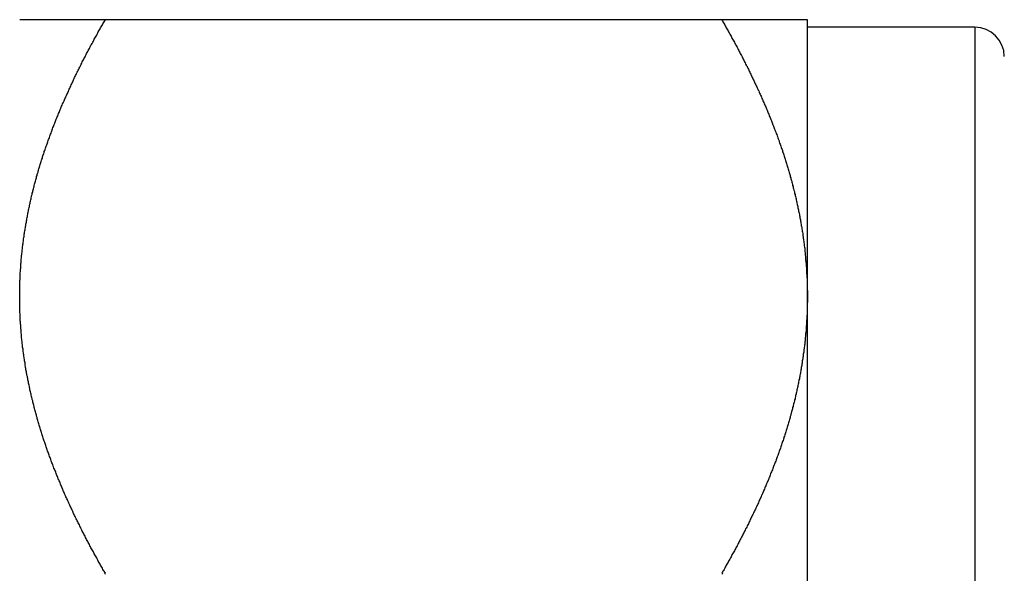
# Model space of a CAD drawing. Extents: x 7.6 to 27.1, y 2.7 to 20.5.
# Tile 76 of 136: x 18.94 to 19.44, y 15.684 to 15.965. Entities that reach past the tile are written whole.
import ezdxf

# ---------------------------------------------------------------- set-up
doc = ezdxf.new("R2010")
doc.units = 0
doc.layers.get('0').update_dxf_attribs({"linetype": 'CONTINUOUS'})

msp = doc.modelspace()

# ---------------------------------------------------------------- linework, layer by layer
at = {"color": 7, "linetype": 'CONTINUOUS'}
for p, q in [((19.29647, 15.96502), (18.98348, 15.96502)), ((19.33998, 15.8244), (19.33998, 15.96502)), ((19.42498, 15.96127), (19.33998, 15.96127)), ((19.33998, 15.54315), (19.33998, 15.8244))]:
    msp.add_line(p, q, dxfattribs=at)
at = {"color": 8, "linetype": 'CONTINUOUS'}
for p, q in [((19.42498, 15.96127), (19.42498, 15.92409)), ((19.42498, 15.92409), (19.42498, 15.40627))]:
    msp.add_line(p, q, dxfattribs=at)
at = {"color": 7}
for points in [[(18.94, 15.8244, 0), (18.94, 15.825, 0), (18.94, 15.8256, 0), (18.94, 15.8261, 0), (18.94, 15.8267, 0), (18.94, 15.8273, 0), (18.94, 15.8279, 0), (18.94, 15.8285, 0), (18.94, 15.829, 0), (18.94, 15.8296, 0), (18.9401, 15.8302, 0), (18.9401, 15.8308, 0), (18.9401, 15.8314, 0), (18.9401, 15.8319, 0), (18.9401, 15.8325, 0), (18.9402, 15.8331, 0), (18.9402, 15.8337, 0), (18.9402, 15.8342, 0), (18.9402, 15.8348, 0), (18.9403, 15.8354, 0), (18.9403, 15.836, 0), (18.9403, 15.8365, 0), (18.9404, 15.8371, 0), (18.9404, 15.8377, 0), (18.9404, 15.8383, 0), (18.9405, 15.8388, 0), (18.9405, 15.8394, 0), (18.9406, 15.84, 0), (18.9406, 15.8406, 0), (18.9406, 15.8411, 0), (18.9407, 15.8417, 0), (18.9407, 15.8423, 0), (18.9408, 15.8429, 0), (18.9408, 15.8434, 0), (18.9409, 15.844, 0), (18.9409, 15.8446, 0), (18.941, 15.8452, 0), (18.9411, 15.8457, 0), (18.9411, 15.8463, 0), (18.9412, 15.8469, 0), (18.9412, 15.8474, 0), (18.9413, 15.848, 0), (18.9414, 15.8486, 0), (18.9414, 15.8492, 0), (18.9415, 15.8497, 0), (18.9416, 15.8503, 0), (18.9416, 15.8509, 0), (18.9417, 15.8514, 0), (18.9418, 15.852, 0), (18.9419, 15.8526, 0), (18.9419, 15.8532, 0), (18.942, 15.8537, 0), (18.9421, 15.8543, 0), (18.9422, 15.8549, 0), (18.9423, 15.8554, 0), (18.9423, 15.856, 0), (18.9424, 15.8566, 0), (18.9425, 15.8571, 0), (18.9426, 15.8577, 0), (18.9427, 15.8583, 0), (18.9428, 15.8588, 0), (18.9429, 15.8594, 0), (18.943, 15.86, 0), (18.9431, 15.8605, 0), (18.9432, 15.8611, 0), (18.9433, 15.8617, 0), (18.9434, 15.8622, 0), (18.9435, 15.8628, 0), (18.9436, 15.8634, 0), (18.9437, 15.8639, 0), (18.9438, 15.8645, 0), (18.9439, 15.8651, 0), (18.944, 15.8656, 0), (18.9441, 15.8662, 0), (18.9442, 15.8668, 0), (18.9443, 15.8673, 0), (18.9444, 15.8679, 0), (18.9445, 15.8684, 0), (18.9447, 15.869, 0), (18.9448, 15.8696, 0), (18.9449, 15.8701, 0), (18.945, 15.8707, 0), (18.9451, 15.8713, 0), (18.9453, 15.8718, 0), (18.9454, 15.8724, 0), (18.9455, 15.8729, 0), (18.9456, 15.8735, 0), (18.9458, 15.8741, 0), (18.9459, 15.8746, 0), (18.946, 15.8752, 0), (18.9462, 15.8758, 0), (18.9463, 15.8763, 0), (18.9464, 15.8769, 0), (18.9466, 15.8774, 0), (18.9467, 15.878, 0), (18.9468, 15.8786, 0), (18.947, 15.8791, 0), (18.9471, 15.8797, 0), (18.9473, 15.8802, 0), (18.9474, 15.8808, 0), (18.9476, 15.8814, 0), (18.9477, 15.8819, 0), (18.9479, 15.8825, 0), (18.948, 15.883, 0), (18.9482, 15.8836, 0), (18.9483, 15.8841, 0), (18.9485, 15.8847, 0), (18.9486, 15.8853, 0), (18.9488, 15.8858, 0), (18.9489, 15.8864, 0), (18.9491, 15.8869, 0), (18.9493, 15.8875, 0), (18.9494, 15.888, 0), (18.9496, 15.8886, 0), (18.9497, 15.8892, 0), (18.9499, 15.8897, 0), (18.9501, 15.8903, 0), (18.9502, 15.8908, 0), (18.9504, 15.8914, 0), (18.9506, 15.8919, 0), (18.9508, 15.8925, 0), (18.9509, 15.893, 0), (18.9511, 15.8936, 0), (18.9513, 15.8942, 0), (18.9515, 15.8947, 0), (18.9516, 15.8953, 0), (18.9518, 15.8958, 0), (18.952, 15.8964, 0), (18.9522, 15.8969, 0), (18.9524, 15.8975, 0), (18.9525, 15.898, 0), (18.9527, 15.8986, 0), (18.9529, 15.8991, 0), (18.9531, 15.8997, 0), (18.9533, 15.9002, 0), (18.9535, 15.9008, 0), (18.9537, 15.9014, 0), (18.9539, 15.9019, 0), (18.9541, 15.9025, 0), (18.9543, 15.903, 0), (18.9545, 15.9036, 0), (18.9547, 15.9041, 0), (18.9549, 15.9047, 0), (18.9551, 15.9052, 0), (18.9553, 15.9058, 0), (18.9555, 15.9063, 0), (18.9557, 15.9069, 0), (18.9559, 15.9074, 0), (18.9561, 15.908, 0), (18.9563, 15.9085, 0), (18.9565, 15.9091, 0), (18.9567, 15.9096, 0), (18.9569, 15.9102, 0), (18.9571, 15.9107, 0), (18.9573, 15.9113, 0), (18.9575, 15.9118, 0), (18.9578, 15.9124, 0), (18.958, 15.9129, 0), (18.9582, 15.9134, 0), (18.9584, 15.914, 0), (18.9586, 15.9145, 0), (18.9588, 15.9151, 0), (18.9591, 15.9156, 0), (18.9593, 15.9162, 0), (18.9595, 15.9167, 0), (18.9597, 15.9173, 0), (18.96, 15.9178, 0), (18.9602, 15.9184, 0), (18.9604, 15.9189, 0), (18.9606, 15.9194, 0), (18.9609, 15.92, 0), (18.9611, 15.9205, 0), (18.9613, 15.9211, 0), (18.9616, 15.9216, 0), (18.9618, 15.9222, 0), (18.962, 15.9227, 0), (18.9623, 15.9232, 0), (18.9625, 15.9238, 0), (18.9627, 15.9243, 0), (18.963, 15.9249, 0), (18.9632, 15.9254, 0), (18.9634, 15.9259, 0), (18.9637, 15.9265, 0), (18.9639, 15.927, 0), (18.9642, 15.9276, 0), (18.9644, 15.9281, 0), (18.9647, 15.9286, 0), (18.9649, 15.9292, 0), (18.9651, 15.9297, 0), (18.9654, 15.9303, 0), (18.9656, 15.9308, 0), (18.9659, 15.9313, 0), (18.9661, 15.9319, 0), (18.9664, 15.9324, 0), (18.9666, 15.9329, 0), (18.9669, 15.9335, 0), (18.9671, 15.934, 0), (18.9674, 15.9345, 0), (18.9676, 15.9351, 0), (18.9679, 15.9356, 0), (18.9682, 15.9361, 0), (18.9684, 15.9367, 0), (18.9687, 15.9372, 0), (18.9689, 15.9377, 0), (18.9692, 15.9383, 0), (18.9695, 15.9388, 0), (18.9697, 15.9393, 0), (18.97, 15.9399, 0), (18.9702, 15.9404, 0), (18.9705, 15.9409, 0), (18.9708, 15.9415, 0), (18.971, 15.942, 0), (18.9713, 15.9425, 0), (18.9716, 15.943, 0), (18.9718, 15.9436, 0), (18.9721, 15.9441, 0), (18.9724, 15.9446, 0), (18.9726, 15.9452, 0), (18.9729, 15.9457, 0), (18.9732, 15.9462, 0), (18.9735, 15.9467, 0), (18.9737, 15.9473, 0), (18.974, 15.9478, 0), (18.9743, 15.9483, 0), (18.9746, 15.9488, 0), (18.9748, 15.9494, 0), (18.9751, 15.9499, 0), (18.9754, 15.9504, 0), (18.9757, 15.9509, 0), (18.976, 15.9515, 0), (18.9762, 15.952, 0), (18.9765, 15.9525, 0), (18.9768, 15.953, 0), (18.9771, 15.9536, 0), (18.9774, 15.9541, 0), (18.9776, 15.9546, 0), (18.9779, 15.9551, 0), (18.9782, 15.9557, 0), (18.9785, 15.9562, 0), (18.9788, 15.9567, 0), (18.9791, 15.9572, 0), (18.9794, 15.9577, 0), (18.9797, 15.9583, 0), (18.9799, 15.9588, 0), (18.9802, 15.9593, 0), (18.9805, 15.9598, 0), (18.9808, 15.9604, 0), (18.9811, 15.9609, 0), (18.9814, 15.9614, 0), (18.9817, 15.9619, 0), (18.982, 15.9624, 0), (18.9823, 15.9629, 0), (18.9826, 15.9635, 0), (18.9829, 15.964, 0), (18.9832, 15.9645, 0), (18.9835, 15.965, 0)], [(18.9835, 15.965, 0), (18.9832, 15.965, 0), (18.9829, 15.965, 0), (18.9826, 15.965, 0), (18.9823, 15.965, 0), (18.982, 15.965, 0), (18.9817, 15.965, 0), (18.9814, 15.965, 0), (18.9811, 15.965, 0), (18.9808, 15.965, 0), (18.9805, 15.965, 0), (18.9802, 15.965, 0), (18.9799, 15.965, 0), (18.9797, 15.965, 0), (18.9794, 15.965, 0), (18.9791, 15.965, 0), (18.9788, 15.965, 0), (18.9785, 15.965, 0), (18.9782, 15.965, 0), (18.9779, 15.965, 0), (18.9776, 15.965, 0), (18.9774, 15.965, 0), (18.9771, 15.965, 0), (18.9768, 15.965, 0), (18.9765, 15.965, 0), (18.9762, 15.965, 0), (18.9759, 15.965, 0), (18.9757, 15.965, 0), (18.9754, 15.965, 0), (18.9751, 15.965, 0), (18.9748, 15.965, 0), (18.9746, 15.965, 0), (18.9743, 15.965, 0), (18.974, 15.965, 0), (18.9737, 15.965, 0), (18.9735, 15.965, 0), (18.9732, 15.965, 0), (18.9729, 15.965, 0), (18.9726, 15.965, 0), (18.9724, 15.965, 0), (18.9721, 15.965, 0), (18.9718, 15.965, 0), (18.9716, 15.965, 0), (18.9713, 15.965, 0), (18.971, 15.965, 0), (18.9708, 15.965, 0), (18.9705, 15.965, 0), (18.9703, 15.965, 0), (18.97, 15.965, 0), (18.9697, 15.965, 0), (18.9695, 15.965, 0), (18.9692, 15.965, 0), (18.969, 15.965, 0), (18.9687, 15.965, 0), (18.9684, 15.965, 0), (18.9682, 15.965, 0), (18.9679, 15.965, 0), (18.9677, 15.965, 0), (18.9674, 15.965, 0), (18.9672, 15.965, 0), (18.9669, 15.965, 0), (18.9667, 15.965, 0), (18.9664, 15.965, 0), (18.9662, 15.965, 0), (18.9659, 15.965, 0), (18.9657, 15.965, 0), (18.9654, 15.965, 0), (18.9652, 15.965, 0), (18.9649, 15.965, 0), (18.9647, 15.965, 0), (18.9645, 15.965, 0), (18.9642, 15.965, 0), (18.964, 15.965, 0), (18.9637, 15.965, 0), (18.9635, 15.965, 0), (18.9633, 15.965, 0), (18.963, 15.965, 0), (18.9628, 15.965, 0), (18.9626, 15.965, 0), (18.9623, 15.965, 0), (18.9621, 15.965, 0), (18.9619, 15.965, 0), (18.9616, 15.965, 0), (18.9614, 15.965, 0), (18.9612, 15.965, 0), (18.9609, 15.965, 0), (18.9607, 15.965, 0), (18.9605, 15.965, 0), (18.9603, 15.965, 0), (18.96, 15.965, 0), (18.9598, 15.965, 0), (18.9596, 15.965, 0), (18.9594, 15.965, 0), (18.9592, 15.965, 0), (18.9589, 15.965, 0), (18.9587, 15.965, 0), (18.9585, 15.965, 0), (18.9583, 15.965, 0), (18.9581, 15.965, 0), (18.9579, 15.965, 0), (18.9576, 15.965, 0), (18.9574, 15.965, 0), (18.9572, 15.965, 0), (18.957, 15.965, 0), (18.9568, 15.965, 0), (18.9566, 15.965, 0), (18.9564, 15.965, 0), (18.9562, 15.965, 0), (18.956, 15.965, 0), (18.9558, 15.965, 0), (18.9556, 15.965, 0), (18.9554, 15.965, 0), (18.9552, 15.965, 0), (18.955, 15.965, 0), (18.9548, 15.965, 0), (18.9546, 15.965, 0), (18.9544, 15.965, 0), (18.9542, 15.965, 0), (18.954, 15.965, 0), (18.9538, 15.965, 0), (18.9536, 15.965, 0), (18.9534, 15.965, 0), (18.9533, 15.965, 0), (18.9531, 15.965, 0), (18.9529, 15.965, 0), (18.9527, 15.965, 0), (18.9525, 15.965, 0), (18.9523, 15.965, 0), (18.9521, 15.965, 0), (18.952, 15.965, 0), (18.9518, 15.965, 0), (18.9516, 15.965, 0), (18.9514, 15.965, 0), (18.9513, 15.965, 0), (18.9511, 15.965, 0), (18.9509, 15.965, 0), (18.9507, 15.965, 0), (18.9506, 15.965, 0), (18.9504, 15.965, 0), (18.9502, 15.965, 0), (18.9501, 15.965, 0), (18.9499, 15.965, 0), (18.9497, 15.965, 0), (18.9496, 15.965, 0), (18.9494, 15.965, 0), (18.9492, 15.965, 0), (18.9491, 15.965, 0), (18.9489, 15.965, 0), (18.9488, 15.965, 0), (18.9486, 15.965, 0), (18.9485, 15.965, 0), (18.9483, 15.965, 0), (18.9482, 15.965, 0), (18.948, 15.965, 0), (18.9478, 15.965, 0), (18.9477, 15.965, 0), (18.9476, 15.965, 0), (18.9474, 15.965, 0), (18.9473, 15.965, 0), (18.9471, 15.965, 0), (18.947, 15.965, 0), (18.9468, 15.965, 0), (18.9467, 15.965, 0), (18.9466, 15.965, 0), (18.9464, 15.965, 0), (18.9463, 15.965, 0), (18.9462, 15.965, 0), (18.946, 15.965, 0), (18.9459, 15.965, 0), (18.9458, 15.965, 0), (18.9456, 15.965, 0), (18.9455, 15.965, 0), (18.9454, 15.965, 0), (18.9452, 15.965, 0), (18.9451, 15.965, 0), (18.945, 15.965, 0), (18.9449, 15.965, 0), (18.9448, 15.965, 0), (18.9446, 15.965, 0), (18.9445, 15.965, 0), (18.9444, 15.965, 0), (18.9443, 15.965, 0), (18.9442, 15.965, 0), (18.9441, 15.965, 0), (18.944, 15.965, 0), (18.9439, 15.965, 0), (18.9437, 15.965, 0), (18.9436, 15.965, 0), (18.9435, 15.965, 0), (18.9434, 15.965, 0), (18.9433, 15.965, 0), (18.9432, 15.965, 0), (18.9431, 15.965, 0), (18.943, 15.965, 0), (18.9429, 15.965, 0), (18.9428, 15.965, 0), (18.9428, 15.965, 0), (18.9427, 15.965, 0), (18.9426, 15.965, 0), (18.9425, 15.965, 0), (18.9424, 15.965, 0), (18.9423, 15.965, 0), (18.9422, 15.965, 0), (18.9421, 15.965, 0), (18.9421, 15.965, 0), (18.942, 15.965, 0), (18.9419, 15.965, 0), (18.9418, 15.965, 0), (18.9418, 15.965, 0), (18.9417, 15.965, 0), (18.9416, 15.965, 0), (18.9415, 15.965, 0), (18.9415, 15.965, 0), (18.9414, 15.965, 0), (18.9413, 15.965, 0), (18.9413, 15.965, 0), (18.9412, 15.965, 0), (18.9411, 15.965, 0), (18.9411, 15.965, 0), (18.941, 15.965, 0), (18.941, 15.965, 0), (18.9409, 15.965, 0), (18.9409, 15.965, 0), (18.9408, 15.965, 0), (18.9408, 15.965, 0), (18.9407, 15.965, 0), (18.9407, 15.965, 0), (18.9406, 15.965, 0), (18.9406, 15.965, 0), (18.9405, 15.965, 0), (18.9405, 15.965, 0), (18.9404, 15.965, 0), (18.9404, 15.965, 0), (18.9404, 15.965, 0), (18.9403, 15.965, 0), (18.9403, 15.965, 0), (18.9403, 15.965, 0), (18.9402, 15.965, 0), (18.9402, 15.965, 0), (18.9402, 15.965, 0), (18.9402, 15.965, 0), (18.9401, 15.965, 0), (18.9401, 15.965, 0), (18.9401, 15.965, 0), (18.9401, 15.965, 0), (18.9401, 15.965, 0), (18.94, 15.965, 0), (18.94, 15.965, 0), (18.94, 15.965, 0), (18.94, 15.965, 0), (18.94, 15.965, 0), (18.94, 15.965, 0), (18.94, 15.965, 0), (18.94, 15.965, 0), (18.94, 15.965, 0), (18.94, 15.965, 0)], [(19.2965, 15.965, 0), (19.2968, 15.9645, 0), (19.2971, 15.964, 0), (19.2974, 15.9635, 0), (19.2977, 15.9629, 0), (19.298, 15.9624, 0), (19.2982, 15.9619, 0), (19.2985, 15.9614, 0), (19.2988, 15.9609, 0), (19.2991, 15.9603, 0), (19.2994, 15.9598, 0), (19.2997, 15.9593, 0), (19.3, 15.9588, 0), (19.3003, 15.9583, 0), (19.3006, 15.9577, 0), (19.3009, 15.9572, 0), (19.3012, 15.9567, 0), (19.3015, 15.9562, 0), (19.3017, 15.9557, 0), (19.302, 15.9551, 0), (19.3023, 15.9546, 0), (19.3026, 15.9541, 0), (19.3029, 15.9536, 0), (19.3032, 15.953, 0), (19.3034, 15.9525, 0), (19.3037, 15.952, 0), (19.304, 15.9515, 0), (19.3043, 15.951, 0), (19.3046, 15.9504, 0), (19.3048, 15.9499, 0), (19.3051, 15.9494, 0), (19.3054, 15.9489, 0), (19.3057, 15.9483, 0), (19.3059, 15.9478, 0), (19.3062, 15.9473, 0), (19.3065, 15.9468, 0), (19.3068, 15.9462, 0), (19.307, 15.9457, 0), (19.3073, 15.9452, 0), (19.3076, 15.9447, 0), (19.3078, 15.9441, 0), (19.3081, 15.9436, 0), (19.3084, 15.9431, 0), (19.3086, 15.9425, 0), (19.3089, 15.942, 0), (19.3092, 15.9415, 0), (19.3094, 15.941, 0), (19.3097, 15.9404, 0), (19.31, 15.9399, 0), (19.3102, 15.9394, 0), (19.3105, 15.9388, 0), (19.3107, 15.9383, 0), (19.311, 15.9378, 0), (19.3113, 15.9373, 0), (19.3115, 15.9367, 0), (19.3118, 15.9362, 0), (19.312, 15.9357, 0), (19.3123, 15.9351, 0), (19.3125, 15.9346, 0), (19.3128, 15.9341, 0), (19.313, 15.9335, 0), (19.3133, 15.933, 0), (19.3135, 15.9325, 0), (19.3138, 15.932, 0), (19.314, 15.9314, 0), (19.3143, 15.9309, 0), (19.3145, 15.9304, 0), (19.3148, 15.9298, 0), (19.315, 15.9293, 0), (19.3153, 15.9288, 0), (19.3155, 15.9282, 0), (19.3157, 15.9277, 0), (19.316, 15.9272, 0), (19.3162, 15.9266, 0), (19.3165, 15.9261, 0), (19.3167, 15.9256, 0), (19.3169, 15.925, 0), (19.3172, 15.9245, 0), (19.3174, 15.9239, 0), (19.3176, 15.9234, 0), (19.3179, 15.9229, 0), (19.3181, 15.9223, 0), (19.3183, 15.9218, 0), (19.3186, 15.9213, 0), (19.3188, 15.9207, 0), (19.319, 15.9202, 0), (19.3192, 15.9197, 0), (19.3195, 15.9191, 0), (19.3197, 15.9186, 0), (19.3199, 15.918, 0), (19.3201, 15.9175, 0), (19.3204, 15.917, 0), (19.3206, 15.9164, 0), (19.3208, 15.9159, 0), (19.321, 15.9153, 0), (19.3212, 15.9148, 0), (19.3214, 15.9143, 0), (19.3217, 15.9137, 0), (19.3219, 15.9132, 0), (19.3221, 15.9126, 0), (19.3223, 15.9121, 0), (19.3225, 15.9116, 0), (19.3227, 15.911, 0), (19.3229, 15.9105, 0), (19.3231, 15.9099, 0), (19.3233, 15.9094, 0), (19.3236, 15.9088, 0), (19.3238, 15.9083, 0), (19.324, 15.9078, 0), (19.3242, 15.9072, 0), (19.3244, 15.9067, 0), (19.3246, 15.9061, 0), (19.3248, 15.9056, 0), (19.325, 15.905, 0), (19.3252, 15.9045, 0), (19.3254, 15.9039, 0), (19.3256, 15.9034, 0), (19.3257, 15.9029, 0), (19.3259, 15.9023, 0), (19.3261, 15.9018, 0), (19.3263, 15.9012, 0), (19.3265, 15.9007, 0), (19.3267, 15.9001, 0), (19.3269, 15.8996, 0), (19.3271, 15.899, 0), (19.3273, 15.8985, 0), (19.3274, 15.8979, 0), (19.3276, 15.8974, 0), (19.3278, 15.8968, 0), (19.328, 15.8963, 0), (19.3282, 15.8957, 0), (19.3283, 15.8952, 0), (19.3285, 15.8946, 0), (19.3287, 15.8941, 0), (19.3289, 15.8935, 0), (19.329, 15.893, 0), (19.3292, 15.8924, 0), (19.3294, 15.8919, 0), (19.3296, 15.8913, 0), (19.3297, 15.8908, 0), (19.3299, 15.8902, 0), (19.3301, 15.8897, 0), (19.3302, 15.8891, 0), (19.3304, 15.8886, 0), (19.3305, 15.888, 0), (19.3307, 15.8874, 0), (19.3309, 15.8869, 0), (19.331, 15.8863, 0), (19.3312, 15.8858, 0), (19.3313, 15.8852, 0), (19.3315, 15.8847, 0), (19.3316, 15.8841, 0), (19.3318, 15.8836, 0), (19.332, 15.883, 0), (19.3321, 15.8824, 0), (19.3322, 15.8819, 0), (19.3324, 15.8813, 0), (19.3325, 15.8808, 0), (19.3327, 15.8802, 0), (19.3328, 15.8796, 0), (19.333, 15.8791, 0), (19.3331, 15.8785, 0), (19.3333, 15.878, 0), (19.3334, 15.8774, 0), (19.3335, 15.8768, 0), (19.3337, 15.8763, 0), (19.3338, 15.8757, 0), (19.3339, 15.8752, 0), (19.3341, 15.8746, 0), (19.3342, 15.874, 0), (19.3343, 15.8735, 0), (19.3345, 15.8729, 0), (19.3346, 15.8723, 0), (19.3347, 15.8718, 0), (19.3348, 15.8712, 0), (19.3349, 15.8706, 0), (19.3351, 15.8701, 0), (19.3352, 15.8695, 0), (19.3353, 15.869, 0), (19.3354, 15.8684, 0), (19.3355, 15.8678, 0), (19.3357, 15.8673, 0), (19.3358, 15.8667, 0), (19.3359, 15.8661, 0), (19.336, 15.8656, 0), (19.3361, 15.865, 0), (19.3362, 15.8644, 0), (19.3363, 15.8638, 0), (19.3364, 15.8633, 0), (19.3365, 15.8627, 0), (19.3366, 15.8621, 0), (19.3367, 15.8616, 0), (19.3368, 15.861, 0), (19.3369, 15.8604, 0), (19.337, 15.8599, 0), (19.3371, 15.8593, 0), (19.3372, 15.8587, 0), (19.3373, 15.8581, 0), (19.3374, 15.8576, 0), (19.3375, 15.857, 0), (19.3376, 15.8564, 0), (19.3376, 15.8558, 0), (19.3377, 15.8553, 0), (19.3378, 15.8547, 0), (19.3379, 15.8541, 0), (19.338, 15.8535, 0), (19.338, 15.853, 0), (19.3381, 15.8524, 0), (19.3382, 15.8518, 0), (19.3383, 15.8512, 0), (19.3383, 15.8506, 0), (19.3384, 15.8501, 0), (19.3385, 15.8495, 0), (19.3386, 15.8489, 0), (19.3386, 15.8483, 0), (19.3387, 15.8477, 0), (19.3387, 15.8472, 0), (19.3388, 15.8466, 0), (19.3389, 15.846, 0), (19.3389, 15.8454, 0), (19.339, 15.8448, 0), (19.339, 15.8443, 0), (19.3391, 15.8437, 0), (19.3391, 15.8431, 0), (19.3392, 15.8425, 0), (19.3392, 15.8419, 0), (19.3393, 15.8414, 0), (19.3393, 15.8408, 0), (19.3394, 15.8402, 0), (19.3394, 15.8396, 0), (19.3395, 15.839, 0), (19.3395, 15.8384, 0), (19.3395, 15.8379, 0), (19.3396, 15.8373, 0), (19.3396, 15.8367, 0), (19.3396, 15.8361, 0), (19.3397, 15.8355, 0), (19.3397, 15.8349, 0), (19.3397, 15.8343, 0), (19.3398, 15.8338, 0), (19.3398, 15.8332, 0), (19.3398, 15.8326, 0), (19.3398, 15.832, 0), (19.3399, 15.8314, 0), (19.3399, 15.8308, 0), (19.3399, 15.8303, 0), (19.3399, 15.8297, 0), (19.3399, 15.8291, 0), (19.3399, 15.8285, 0), (19.3399, 15.8279, 0), (19.34, 15.8273, 0), (19.34, 15.8267, 0), (19.34, 15.8262, 0), (19.34, 15.8256, 0), (19.34, 15.825, 0), (19.34, 15.8244, 0)], [(19.34, 15.965, 0), (19.34, 15.965, 0), (19.34, 15.965, 0), (19.34, 15.965, 0), (19.34, 15.965, 0), (19.34, 15.965, 0), (19.3399, 15.965, 0), (19.3399, 15.965, 0), (19.3399, 15.965, 0), (19.3399, 15.965, 0), (19.3399, 15.965, 0), (19.3399, 15.965, 0), (19.3399, 15.965, 0), (19.3398, 15.965, 0), (19.3398, 15.965, 0), (19.3398, 15.965, 0), (19.3398, 15.965, 0), (19.3397, 15.965, 0), (19.3397, 15.965, 0), (19.3397, 15.965, 0), (19.3397, 15.965, 0), (19.3396, 15.965, 0), (19.3396, 15.965, 0), (19.3396, 15.965, 0), (19.3395, 15.965, 0), (19.3395, 15.965, 0), (19.3394, 15.965, 0), (19.3394, 15.965, 0), (19.3394, 15.965, 0), (19.3393, 15.965, 0), (19.3393, 15.965, 0), (19.3392, 15.965, 0), (19.3392, 15.965, 0), (19.3391, 15.965, 0), (19.3391, 15.965, 0), (19.339, 15.965, 0), (19.3389, 15.965, 0), (19.3389, 15.965, 0), (19.3388, 15.965, 0), (19.3388, 15.965, 0), (19.3387, 15.965, 0), (19.3386, 15.965, 0), (19.3386, 15.965, 0), (19.3385, 15.965, 0), (19.3385, 15.965, 0), (19.3384, 15.965, 0), (19.3383, 15.965, 0), (19.3382, 15.965, 0), (19.3382, 15.965, 0), (19.3381, 15.965, 0), (19.338, 15.965, 0), (19.3379, 15.965, 0), (19.3379, 15.965, 0), (19.3378, 15.965, 0), (19.3377, 15.965, 0), (19.3376, 15.965, 0), (19.3375, 15.965, 0), (19.3374, 15.965, 0), (19.3374, 15.965, 0), (19.3373, 15.965, 0), (19.3372, 15.965, 0), (19.3371, 15.965, 0), (19.337, 15.965, 0), (19.3369, 15.965, 0), (19.3368, 15.965, 0), (19.3367, 15.965, 0), (19.3366, 15.965, 0), (19.3365, 15.965, 0), (19.3364, 15.965, 0), (19.3363, 15.965, 0), (19.3362, 15.965, 0), (19.3361, 15.965, 0), (19.336, 15.965, 0), (19.3359, 15.965, 0), (19.3357, 15.965, 0), (19.3356, 15.965, 0), (19.3355, 15.965, 0), (19.3354, 15.965, 0), (19.3353, 15.965, 0), (19.3352, 15.965, 0), (19.3351, 15.965, 0), (19.3349, 15.965, 0), (19.3348, 15.965, 0), (19.3347, 15.965, 0), (19.3346, 15.965, 0), (19.3344, 15.965, 0), (19.3343, 15.965, 0), (19.3342, 15.965, 0), (19.334, 15.965, 0), (19.3339, 15.965, 0), (19.3338, 15.965, 0), (19.3337, 15.965, 0), (19.3335, 15.965, 0), (19.3334, 15.965, 0), (19.3332, 15.965, 0), (19.3331, 15.965, 0), (19.333, 15.965, 0), (19.3328, 15.965, 0), (19.3327, 15.965, 0), (19.3325, 15.965, 0), (19.3324, 15.965, 0), (19.3322, 15.965, 0), (19.3321, 15.965, 0), (19.3319, 15.965, 0), (19.3318, 15.965, 0), (19.3316, 15.965, 0), (19.3315, 15.965, 0), (19.3313, 15.965, 0), (19.3312, 15.965, 0), (19.331, 15.965, 0), (19.3309, 15.965, 0), (19.3307, 15.965, 0), (19.3305, 15.965, 0), (19.3304, 15.965, 0), (19.3302, 15.965, 0), (19.33, 15.965, 0), (19.3299, 15.965, 0), (19.3297, 15.965, 0), (19.3295, 15.965, 0), (19.3294, 15.965, 0), (19.3292, 15.965, 0), (19.329, 15.965, 0), (19.3288, 15.965, 0), (19.3287, 15.965, 0), (19.3285, 15.965, 0), (19.3283, 15.965, 0), (19.3281, 15.965, 0), (19.328, 15.965, 0), (19.3278, 15.965, 0), (19.3276, 15.965, 0), (19.3274, 15.965, 0), (19.3272, 15.965, 0), (19.327, 15.965, 0), (19.3268, 15.965, 0), (19.3267, 15.965, 0), (19.3265, 15.965, 0), (19.3263, 15.965, 0), (19.3261, 15.965, 0), (19.3259, 15.965, 0), (19.3257, 15.965, 0), (19.3255, 15.965, 0), (19.3253, 15.965, 0), (19.3251, 15.965, 0), (19.3249, 15.965, 0), (19.3247, 15.965, 0), (19.3245, 15.965, 0), (19.3243, 15.965, 0), (19.3241, 15.965, 0), (19.3239, 15.965, 0), (19.3237, 15.965, 0), (19.3235, 15.965, 0), (19.3233, 15.965, 0), (19.323, 15.965, 0), (19.3228, 15.965, 0), (19.3226, 15.965, 0), (19.3224, 15.965, 0), (19.3222, 15.965, 0), (19.322, 15.965, 0), (19.3218, 15.965, 0), (19.3215, 15.965, 0), (19.3213, 15.965, 0), (19.3211, 15.965, 0), (19.3209, 15.965, 0), (19.3207, 15.965, 0), (19.3204, 15.965, 0), (19.3202, 15.965, 0), (19.32, 15.965, 0), (19.3198, 15.965, 0), (19.3195, 15.965, 0), (19.3193, 15.965, 0), (19.3191, 15.965, 0), (19.3189, 15.965, 0), (19.3186, 15.965, 0), (19.3184, 15.965, 0), (19.3182, 15.965, 0), (19.3179, 15.965, 0), (19.3177, 15.965, 0), (19.3175, 15.965, 0), (19.3172, 15.965, 0), (19.317, 15.965, 0), (19.3167, 15.965, 0), (19.3165, 15.965, 0), (19.3163, 15.965, 0), (19.316, 15.965, 0), (19.3158, 15.965, 0), (19.3155, 15.965, 0), (19.3153, 15.965, 0), (19.3151, 15.965, 0), (19.3148, 15.965, 0), (19.3146, 15.965, 0), (19.3143, 15.965, 0), (19.3141, 15.965, 0), (19.3138, 15.965, 0), (19.3136, 15.965, 0), (19.3133, 15.965, 0), (19.3131, 15.965, 0), (19.3128, 15.965, 0), (19.3126, 15.965, 0), (19.3123, 15.965, 0), (19.312, 15.965, 0), (19.3118, 15.965, 0), (19.3115, 15.965, 0), (19.3113, 15.965, 0), (19.311, 15.965, 0), (19.3108, 15.965, 0), (19.3105, 15.965, 0), (19.3102, 15.965, 0), (19.31, 15.965, 0), (19.3097, 15.965, 0), (19.3094, 15.965, 0), (19.3092, 15.965, 0), (19.3089, 15.965, 0), (19.3086, 15.965, 0), (19.3084, 15.965, 0), (19.3081, 15.965, 0), (19.3078, 15.965, 0), (19.3076, 15.965, 0), (19.3073, 15.965, 0), (19.307, 15.965, 0), (19.3068, 15.965, 0), (19.3065, 15.965, 0), (19.3062, 15.965, 0), (19.3059, 15.965, 0), (19.3057, 15.965, 0), (19.3054, 15.965, 0), (19.3051, 15.965, 0), (19.3048, 15.965, 0), (19.3046, 15.965, 0), (19.3043, 15.965, 0), (19.304, 15.965, 0), (19.3037, 15.965, 0), (19.3034, 15.965, 0), (19.3032, 15.965, 0), (19.3029, 15.965, 0), (19.3026, 15.965, 0), (19.3023, 15.965, 0), (19.302, 15.965, 0), (19.3017, 15.965, 0), (19.3014, 15.965, 0), (19.3012, 15.965, 0), (19.3009, 15.965, 0), (19.3006, 15.965, 0), (19.3003, 15.965, 0), (19.3, 15.965, 0), (19.2997, 15.965, 0), (19.2994, 15.965, 0), (19.2991, 15.965, 0), (19.2988, 15.965, 0), (19.2985, 15.965, 0), (19.2982, 15.965, 0), (19.298, 15.965, 0), (19.2977, 15.965, 0), (19.2974, 15.965, 0), (19.2971, 15.965, 0), (19.2968, 15.965, 0), (19.2965, 15.965, 0)], [(18.9835, 15.6838, 0), (18.9832, 15.6843, 0), (18.9829, 15.6848, 0), (18.9826, 15.6853, 0), (18.9823, 15.6858, 0), (18.982, 15.6864, 0), (18.9817, 15.6869, 0), (18.9814, 15.6874, 0), (18.9811, 15.6879, 0), (18.9808, 15.6884, 0), (18.9805, 15.689, 0), (18.9802, 15.6895, 0), (18.9799, 15.69, 0), (18.9797, 15.6905, 0), (18.9794, 15.6911, 0), (18.9791, 15.6916, 0), (18.9788, 15.6921, 0), (18.9785, 15.6926, 0), (18.9782, 15.6931, 0), (18.9779, 15.6937, 0), (18.9776, 15.6942, 0), (18.9774, 15.6947, 0), (18.9771, 15.6952, 0), (18.9768, 15.6957, 0), (18.9765, 15.6963, 0), (18.9762, 15.6968, 0), (18.9759, 15.6973, 0), (18.9757, 15.6978, 0), (18.9754, 15.6984, 0), (18.9751, 15.6989, 0), (18.9748, 15.6994, 0), (18.9746, 15.6999, 0), (18.9743, 15.7005, 0), (18.974, 15.701, 0), (18.9737, 15.7015, 0), (18.9735, 15.702, 0), (18.9732, 15.7026, 0), (18.9729, 15.7031, 0), (18.9726, 15.7036, 0), (18.9724, 15.7041, 0), (18.9721, 15.7047, 0), (18.9718, 15.7052, 0), (18.9716, 15.7057, 0), (18.9713, 15.7063, 0), (18.971, 15.7068, 0), (18.9708, 15.7073, 0), (18.9705, 15.7078, 0), (18.9703, 15.7084, 0), (18.97, 15.7089, 0), (18.9697, 15.7094, 0), (18.9695, 15.7099, 0), (18.9692, 15.7105, 0), (18.969, 15.711, 0), (18.9687, 15.7115, 0), (18.9684, 15.7121, 0), (18.9682, 15.7126, 0), (18.9679, 15.7131, 0), (18.9677, 15.7137, 0), (18.9674, 15.7142, 0), (18.9672, 15.7147, 0), (18.9669, 15.7152, 0), (18.9667, 15.7158, 0), (18.9664, 15.7163, 0), (18.9662, 15.7168, 0), (18.9659, 15.7174, 0), (18.9657, 15.7179, 0), (18.9654, 15.7184, 0), (18.9652, 15.719, 0), (18.9649, 15.7195, 0), (18.9647, 15.72, 0), (18.9645, 15.7206, 0), (18.9642, 15.7211, 0), (18.964, 15.7216, 0), (18.9637, 15.7222, 0), (18.9635, 15.7227, 0), (18.9633, 15.7232, 0), (18.963, 15.7238, 0), (18.9628, 15.7243, 0), (18.9626, 15.7248, 0), (18.9623, 15.7254, 0), (18.9621, 15.7259, 0), (18.9619, 15.7265, 0), (18.9616, 15.727, 0), (18.9614, 15.7275, 0), (18.9612, 15.7281, 0), (18.9609, 15.7286, 0), (18.9607, 15.7291, 0), (18.9605, 15.7297, 0), (18.9603, 15.7302, 0), (18.96, 15.7308, 0), (18.9598, 15.7313, 0), (18.9596, 15.7318, 0), (18.9594, 15.7324, 0), (18.9592, 15.7329, 0), (18.9589, 15.7335, 0), (18.9587, 15.734, 0), (18.9585, 15.7345, 0), (18.9583, 15.7351, 0), (18.9581, 15.7356, 0), (18.9579, 15.7362, 0), (18.9576, 15.7367, 0), (18.9574, 15.7372, 0), (18.9572, 15.7378, 0), (18.957, 15.7383, 0), (18.9568, 15.7389, 0), (18.9566, 15.7394, 0), (18.9564, 15.7399, 0), (18.9562, 15.7405, 0), (18.956, 15.741, 0), (18.9558, 15.7416, 0), (18.9556, 15.7421, 0), (18.9554, 15.7427, 0), (18.9552, 15.7432, 0), (18.955, 15.7438, 0), (18.9548, 15.7443, 0), (18.9546, 15.7448, 0), (18.9544, 15.7454, 0), (18.9542, 15.7459, 0), (18.954, 15.7465, 0), (18.9538, 15.747, 0), (18.9536, 15.7476, 0), (18.9534, 15.7481, 0), (18.9533, 15.7487, 0), (18.9531, 15.7492, 0), (18.9529, 15.7498, 0), (18.9527, 15.7503, 0), (18.9525, 15.7509, 0), (18.9523, 15.7514, 0), (18.9521, 15.752, 0), (18.952, 15.7525, 0), (18.9518, 15.7531, 0), (18.9516, 15.7536, 0), (18.9514, 15.7542, 0), (18.9513, 15.7547, 0), (18.9511, 15.7553, 0), (18.9509, 15.7558, 0), (18.9507, 15.7564, 0), (18.9506, 15.7569, 0), (18.9504, 15.7575, 0), (18.9502, 15.758, 0), (18.9501, 15.7586, 0), (18.9499, 15.7591, 0), (18.9497, 15.7597, 0), (18.9496, 15.7602, 0), (18.9494, 15.7608, 0), (18.9492, 15.7614, 0), (18.9491, 15.7619, 0), (18.9489, 15.7625, 0), (18.9488, 15.763, 0), (18.9486, 15.7636, 0), (18.9485, 15.7641, 0), (18.9483, 15.7647, 0), (18.9482, 15.7652, 0), (18.948, 15.7658, 0), (18.9478, 15.7664, 0), (18.9477, 15.7669, 0), (18.9476, 15.7675, 0), (18.9474, 15.768, 0), (18.9473, 15.7686, 0), (18.9471, 15.7692, 0), (18.947, 15.7697, 0), (18.9468, 15.7703, 0), (18.9467, 15.7708, 0), (18.9466, 15.7714, 0), (18.9464, 15.772, 0), (18.9463, 15.7725, 0), (18.9462, 15.7731, 0), (18.946, 15.7736, 0), (18.9459, 15.7742, 0), (18.9458, 15.7748, 0), (18.9456, 15.7753, 0), (18.9455, 15.7759, 0), (18.9454, 15.7765, 0), (18.9452, 15.777, 0), (18.9451, 15.7776, 0), (18.945, 15.7781, 0), (18.9449, 15.7787, 0), (18.9448, 15.7793, 0), (18.9446, 15.7798, 0), (18.9445, 15.7804, 0), (18.9444, 15.781, 0), (18.9443, 15.7815, 0), (18.9442, 15.7821, 0), (18.9441, 15.7827, 0), (18.944, 15.7832, 0), (18.9439, 15.7838, 0), (18.9437, 15.7844, 0), (18.9436, 15.7849, 0), (18.9435, 15.7855, 0), (18.9434, 15.7861, 0), (18.9433, 15.7867, 0), (18.9432, 15.7872, 0), (18.9431, 15.7878, 0), (18.943, 15.7884, 0), (18.9429, 15.7889, 0), (18.9428, 15.7895, 0), (18.9428, 15.7901, 0), (18.9427, 15.7907, 0), (18.9426, 15.7912, 0), (18.9425, 15.7918, 0), (18.9424, 15.7924, 0), (18.9423, 15.793, 0), (18.9422, 15.7935, 0), (18.9421, 15.7941, 0), (18.9421, 15.7947, 0), (18.942, 15.7953, 0), (18.9419, 15.7958, 0), (18.9418, 15.7964, 0), (18.9418, 15.797, 0), (18.9417, 15.7976, 0), (18.9416, 15.7982, 0), (18.9415, 15.7987, 0), (18.9415, 15.7993, 0), (18.9414, 15.7999, 0), (18.9413, 15.8005, 0), (18.9413, 15.801, 0), (18.9412, 15.8016, 0), (18.9411, 15.8022, 0), (18.9411, 15.8028, 0), (18.941, 15.8034, 0), (18.941, 15.804, 0), (18.9409, 15.8045, 0), (18.9409, 15.8051, 0), (18.9408, 15.8057, 0), (18.9408, 15.8063, 0), (18.9407, 15.8069, 0), (18.9407, 15.8074, 0), (18.9406, 15.808, 0), (18.9406, 15.8086, 0), (18.9405, 15.8092, 0), (18.9405, 15.8098, 0), (18.9404, 15.8104, 0), (18.9404, 15.8109, 0), (18.9404, 15.8115, 0), (18.9403, 15.8121, 0), (18.9403, 15.8127, 0), (18.9403, 15.8133, 0), (18.9402, 15.8139, 0), (18.9402, 15.8144, 0), (18.9402, 15.815, 0), (18.9402, 15.8156, 0), (18.9401, 15.8162, 0), (18.9401, 15.8168, 0), (18.9401, 15.8174, 0), (18.9401, 15.818, 0), (18.9401, 15.8185, 0), (18.94, 15.8191, 0), (18.94, 15.8197, 0), (18.94, 15.8203, 0), (18.94, 15.8209, 0), (18.94, 15.8215, 0), (18.94, 15.8221, 0), (18.94, 15.8226, 0), (18.94, 15.8232, 0), (18.94, 15.8238, 0), (18.94, 15.8244, 0)], [(19.34, 15.8244, 0), (19.34, 15.8238, 0), (19.34, 15.8232, 0), (19.34, 15.8227, 0), (19.34, 15.8221, 0), (19.34, 15.8215, 0), (19.3399, 15.8209, 0), (19.3399, 15.8203, 0), (19.3399, 15.8198, 0), (19.3399, 15.8192, 0), (19.3399, 15.8186, 0), (19.3399, 15.818, 0), (19.3399, 15.8174, 0), (19.3398, 15.8169, 0), (19.3398, 15.8163, 0), (19.3398, 15.8157, 0), (19.3398, 15.8151, 0), (19.3397, 15.8146, 0), (19.3397, 15.814, 0), (19.3397, 15.8134, 0), (19.3397, 15.8128, 0), (19.3396, 15.8122, 0), (19.3396, 15.8117, 0), (19.3396, 15.8111, 0), (19.3395, 15.8105, 0), (19.3395, 15.8099, 0), (19.3394, 15.8094, 0), (19.3394, 15.8088, 0), (19.3394, 15.8082, 0), (19.3393, 15.8076, 0), (19.3393, 15.8071, 0), (19.3392, 15.8065, 0), (19.3392, 15.8059, 0), (19.3391, 15.8054, 0), (19.3391, 15.8048, 0), (19.339, 15.8042, 0), (19.3389, 15.8036, 0), (19.3389, 15.8031, 0), (19.3388, 15.8025, 0), (19.3388, 15.8019, 0), (19.3387, 15.8013, 0), (19.3386, 15.8008, 0), (19.3386, 15.8002, 0), (19.3385, 15.7996, 0), (19.3385, 15.7991, 0), (19.3384, 15.7985, 0), (19.3383, 15.7979, 0), (19.3382, 15.7974, 0), (19.3382, 15.7968, 0), (19.3381, 15.7962, 0), (19.338, 15.7956, 0), (19.3379, 15.7951, 0), (19.3379, 15.7945, 0), (19.3378, 15.7939, 0), (19.3377, 15.7934, 0), (19.3376, 15.7928, 0), (19.3375, 15.7922, 0), (19.3374, 15.7917, 0), (19.3374, 15.7911, 0), (19.3373, 15.7905, 0), (19.3372, 15.79, 0), (19.3371, 15.7894, 0), (19.337, 15.7888, 0), (19.3369, 15.7883, 0), (19.3368, 15.7877, 0), (19.3367, 15.7871, 0), (19.3366, 15.7866, 0), (19.3365, 15.786, 0), (19.3364, 15.7854, 0), (19.3363, 15.7849, 0), (19.3362, 15.7843, 0), (19.3361, 15.7837, 0), (19.336, 15.7832, 0), (19.3359, 15.7826, 0), (19.3357, 15.782, 0), (19.3356, 15.7815, 0), (19.3355, 15.7809, 0), (19.3354, 15.7803, 0), (19.3353, 15.7798, 0), (19.3352, 15.7792, 0), (19.3351, 15.7787, 0), (19.3349, 15.7781, 0), (19.3348, 15.7775, 0), (19.3347, 15.777, 0), (19.3346, 15.7764, 0), (19.3344, 15.7758, 0), (19.3343, 15.7753, 0), (19.3342, 15.7747, 0), (19.334, 15.7742, 0), (19.3339, 15.7736, 0), (19.3338, 15.773, 0), (19.3337, 15.7725, 0), (19.3335, 15.7719, 0), (19.3334, 15.7714, 0), (19.3332, 15.7708, 0), (19.3331, 15.7702, 0), (19.333, 15.7697, 0), (19.3328, 15.7691, 0), (19.3327, 15.7686, 0), (19.3325, 15.768, 0), (19.3324, 15.7674, 0), (19.3322, 15.7669, 0), (19.3321, 15.7663, 0), (19.3319, 15.7658, 0), (19.3318, 15.7652, 0), (19.3316, 15.7646, 0), (19.3315, 15.7641, 0), (19.3313, 15.7635, 0), (19.3312, 15.763, 0), (19.331, 15.7624, 0), (19.3309, 15.7619, 0), (19.3307, 15.7613, 0), (19.3305, 15.7607, 0), (19.3304, 15.7602, 0), (19.3302, 15.7596, 0), (19.33, 15.7591, 0), (19.3299, 15.7585, 0), (19.3297, 15.758, 0), (19.3295, 15.7574, 0), (19.3294, 15.7569, 0), (19.3292, 15.7563, 0), (19.329, 15.7557, 0), (19.3288, 15.7552, 0), (19.3287, 15.7546, 0), (19.3285, 15.7541, 0), (19.3283, 15.7535, 0), (19.3281, 15.753, 0), (19.328, 15.7524, 0), (19.3278, 15.7519, 0), (19.3276, 15.7513, 0), (19.3274, 15.7508, 0), (19.3272, 15.7502, 0), (19.327, 15.7497, 0), (19.3268, 15.7491, 0), (19.3267, 15.7485, 0), (19.3265, 15.748, 0), (19.3263, 15.7474, 0), (19.3261, 15.7469, 0), (19.3259, 15.7463, 0), (19.3257, 15.7458, 0), (19.3255, 15.7452, 0), (19.3253, 15.7447, 0), (19.3251, 15.7441, 0), (19.3249, 15.7436, 0), (19.3247, 15.743, 0), (19.3245, 15.7425, 0), (19.3243, 15.7419, 0), (19.3241, 15.7414, 0), (19.3239, 15.7408, 0), (19.3237, 15.7403, 0), (19.3235, 15.7397, 0), (19.3233, 15.7392, 0), (19.323, 15.7386, 0), (19.3228, 15.7381, 0), (19.3226, 15.7375, 0), (19.3224, 15.737, 0), (19.3222, 15.7364, 0), (19.322, 15.7359, 0), (19.3218, 15.7353, 0), (19.3215, 15.7348, 0), (19.3213, 15.7343, 0), (19.3211, 15.7337, 0), (19.3209, 15.7332, 0), (19.3207, 15.7326, 0), (19.3204, 15.7321, 0), (19.3202, 15.7315, 0), (19.32, 15.731, 0), (19.3198, 15.7304, 0), (19.3195, 15.7299, 0), (19.3193, 15.7293, 0), (19.3191, 15.7288, 0), (19.3189, 15.7283, 0), (19.3186, 15.7277, 0), (19.3184, 15.7272, 0), (19.3182, 15.7266, 0), (19.3179, 15.7261, 0), (19.3177, 15.7255, 0), (19.3175, 15.725, 0), (19.3172, 15.7245, 0), (19.317, 15.7239, 0), (19.3167, 15.7234, 0), (19.3165, 15.7228, 0), (19.3163, 15.7223, 0), (19.316, 15.7218, 0), (19.3158, 15.7212, 0), (19.3155, 15.7207, 0), (19.3153, 15.7202, 0), (19.3151, 15.7196, 0), (19.3148, 15.7191, 0), (19.3146, 15.7185, 0), (19.3143, 15.718, 0), (19.3141, 15.7175, 0), (19.3138, 15.7169, 0), (19.3136, 15.7164, 0), (19.3133, 15.7159, 0), (19.3131, 15.7153, 0), (19.3128, 15.7148, 0), (19.3126, 15.7143, 0), (19.3123, 15.7137, 0), (19.312, 15.7132, 0), (19.3118, 15.7127, 0), (19.3115, 15.7121, 0), (19.3113, 15.7116, 0), (19.311, 15.7111, 0), (19.3108, 15.7105, 0), (19.3105, 15.71, 0), (19.3102, 15.7095, 0), (19.31, 15.7089, 0), (19.3097, 15.7084, 0), (19.3094, 15.7079, 0), (19.3092, 15.7073, 0), (19.3089, 15.7068, 0), (19.3086, 15.7063, 0), (19.3084, 15.7057, 0), (19.3081, 15.7052, 0), (19.3078, 15.7047, 0), (19.3076, 15.7042, 0), (19.3073, 15.7036, 0), (19.307, 15.7031, 0), (19.3068, 15.7026, 0), (19.3065, 15.7021, 0), (19.3062, 15.7015, 0), (19.3059, 15.701, 0), (19.3057, 15.7005, 0), (19.3054, 15.6999, 0), (19.3051, 15.6994, 0), (19.3048, 15.6989, 0), (19.3046, 15.6984, 0), (19.3043, 15.6978, 0), (19.304, 15.6973, 0), (19.3037, 15.6968, 0), (19.3034, 15.6963, 0), (19.3032, 15.6957, 0), (19.3029, 15.6952, 0), (19.3026, 15.6947, 0), (19.3023, 15.6942, 0), (19.302, 15.6937, 0), (19.3017, 15.6931, 0), (19.3014, 15.6926, 0), (19.3012, 15.6921, 0), (19.3009, 15.6916, 0), (19.3006, 15.691, 0), (19.3003, 15.6905, 0), (19.3, 15.69, 0), (19.2997, 15.6895, 0), (19.2994, 15.689, 0), (19.2991, 15.6884, 0), (19.2988, 15.6879, 0), (19.2985, 15.6874, 0), (19.2982, 15.6869, 0), (19.298, 15.6864, 0), (19.2977, 15.6858, 0), (19.2974, 15.6853, 0), (19.2971, 15.6848, 0), (19.2968, 15.6843, 0), (19.2965, 15.6838, 0)], [(18.9832, 15.6833, 0), (18.9835, 15.6838, 0)], [(19.2965, 15.6838, 0), (19.2968, 15.6833, 0)]]:
    msp.add_polyline3d(points, dxfattribs=at)
at = {"color": 7, "linetype": 'CONTINUOUS'}
msp.add_arc((19.42498, 15.94627), 0.015, 0, 90, dxfattribs=at)

doc.saveas('drawing.dxf')
